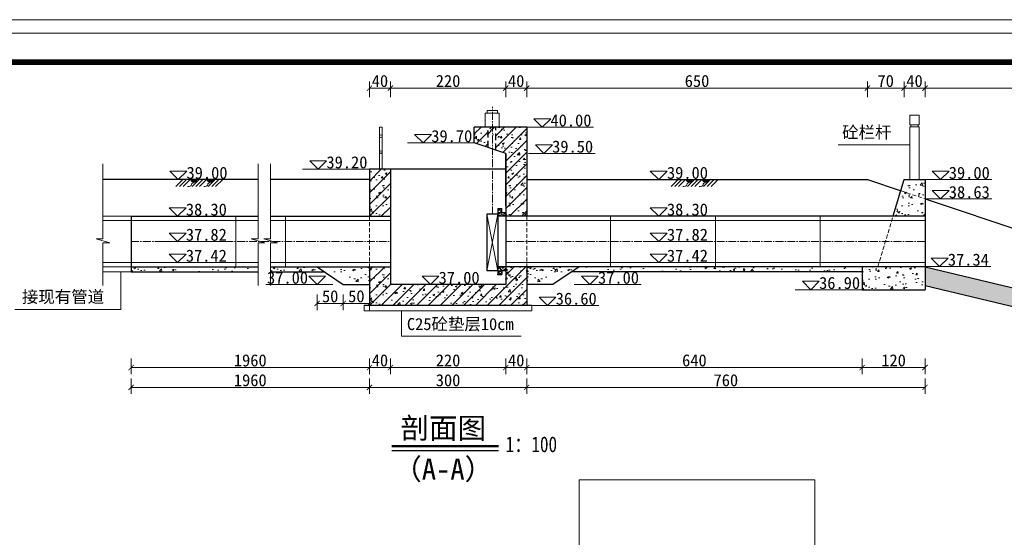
# Model space of a CAD drawing. Extents: x -27255 to 1448651, y 31034 to 8081248.
# Tile 89 of 198: x 583057 to 583245, y 3860995 to 3861094. Entities that reach past the tile are written whole.
import ezdxf
from ezdxf.enums import TextEntityAlignment as Align

# ---------------------------------------------------------------- set-up
doc = ezdxf.new("R2010")
doc.units = 0
for name, pattern in [('CENTER2', [1.125, 0.75, -0.125, 0.125, -0.125]), ('DASHED', [19.05, 12.7, -6.35]), ('HIDDEN', [0.375, 0.25, -0.125])]:
    doc.linetypes.add(name, pattern=pattern)
doc.layers.get('0').update_dxf_attribs({"linetype": 'CONTINUOUS'})
for name, color, linetype, lineweight in [('0.09折线', 6, 'CONTINUOUS', 9), ('0.09标注线', 3, 'CONTINUOUS', 9), ('0.13填充', 8, 'CONTINUOUS', 9), ('0.13文字', 3, 'CONTINUOUS', 13), ('0.15红线', 1, 'CONTINUOUS', 15), ('0.30粗线', 7, 'CONTINUOUS', 30), ('图框', 7, 'CONTINUOUS', 20), ('细实线', 3, 'CONTINUOUS', 20), ('虚线', 251, 'HIDDEN', 15)]:
    doc.layers.add(name, color=color, linetype=linetype, lineweight=lineweight)
doc.styles.add('-仿宋_GB2312', font='FangSong_GB2312.ttf')
doc.styles.get("Standard").update_dxf_attribs({"font": 'rs.shx', "bigfont": 'hztxt.shx'})
doc.dimstyles.get("Standard").update_dxf_attribs({"dimtxt": 0.18, "dimasz": 0.18, "dimexe": 0.18, "dimexo": 0.0625, "dimgap": 0.09, "dimtad": 0, "dimtih": 1, "dimtoh": 1, "dimdec": 4, "dimzin": 0, "dimdsep": 46, "dimtxsty": 'Standard', "dimcen": 0.09, "dimadec": 0, "dimazin": 0, "dimtfac": 1, "dimtdec": 4, "dimtofl": 0, "dimtmove": 0, "dimatfit": 3, "dimfxl": 1, "dimtolj": 1, "dimtzin": 0, "dimarcsym": 0})

# ---------------------------------------------------------------- blocks, each defined once
blk = doc.blocks.new('d4trtg')
at = {"lineweight": 0}
blk.add_line((653868.4, 3902577.3), (658071.2, 3902577.3), dxfattribs=at)
at = {"lineweight": 0, "const_width": 10}
blk.add_lwpolyline([(654118.6, 3902527.3), (658021.2, 3902527.3), (658021.2, 3899655.4), (654118.6, 3899655.4)], close=True, dxfattribs=at)
blk = doc.blocks.new('_ARCHTICK')
at = {"color": 0, "linetype": 'ByBlock', "const_width": 0.15}
blk.add_lwpolyline([(-0.5, -0.5), (0.5, 0.5)], dxfattribs=at)

msp = doc.modelspace()

# ---------------------------------------------------------------- hatches: boundary and pattern name
at = {"layer": '0.13填充'}
h = msp.add_hatch(dxfattribs=at)
h.set_pattern_fill('ANSI31', color=256, scale=0.4, style=0)
h.set_pattern_definition([(45, (583146.6898, 3861071.8156), (-0.898, 0.898), [])])
h.paths.add_polyline_path([(583147.46727, 3861073.31559), (583146.68984, 3861073.31559), (583146.68984, 3861071.81559), (583147.46727, 3861071.81559)])
h = msp.add_hatch(dxfattribs=at)
h.set_pattern_fill('ANSI31', color=256, scale=0.4, style=0)
h.set_pattern_definition([(45, (583144.2159, 3861071.8156), (-0.89803, 0.89803), [])])
h.paths.add_polyline_path([(583147.89843, 3861073.31559), (583147.17586, 3861073.31559), (583147.17586, 3861071.81559), (583147.89843, 3861071.81559)])
h = msp.add_hatch(dxfattribs=at)
h.set_pattern_fill('ANSI31', color=256, scale=0.4, style=0)
h.set_pattern_definition([(45, (583146.5596, 3861071.8156), (-0.898, 0.898), [])])
h.paths.add_polyline_path([(583148.05956, 3861073.31559), (583147.33699, 3861073.31559), (583147.33699, 3861071.81559), (583148.05956, 3861071.81559)])
h = msp.add_hatch(color=256, dxfattribs=at)
edge = h.paths.add_edge_path()
edge.add_ellipse((583090.70811, 3861063.45347), major_axis=(0, -0.73068), ratio=0.964264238, start_angle=280.8772955, end_angle=439.1227045)
edge.add_line((583091.40002, 3861063.31559), (583090.0162, 3861063.31559))
h = msp.add_hatch(color=256, dxfattribs=at)
edge = h.paths.add_edge_path()
edge.add_ellipse((583093.80725, 3861063.45347), major_axis=(0, -0.73068), ratio=0.964264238, start_angle=280.8772955, end_angle=439.1227045)
edge.add_line((583094.49916, 3861063.31559), (583093.11533, 3861063.31559))
h = msp.add_hatch(color=256, dxfattribs=at)
edge = h.paths.add_edge_path()
edge.add_ellipse((583185.21998, 3861063.45347), major_axis=(0, -0.73068), ratio=0.964264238, start_angle=280.8772955, end_angle=439.1227045)
edge.add_line((583185.9119, 3861063.31559), (583184.52807, 3861063.31559))
h = msp.add_hatch(color=256, dxfattribs=at)
edge = h.paths.add_edge_path()
edge.add_ellipse((583188.31912, 3861063.45347), major_axis=(0, -0.73068), ratio=0.964264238, start_angle=280.8772955, end_angle=439.1227045)
edge.add_line((583189.01103, 3861063.31559), (583187.62721, 3861063.31559))
at = {"layer": '0.13文字', "linetype": 'Continuous', "lineweight": 13}
h = msp.add_hatch(dxfattribs=at)
h.set_pattern_fill('AR-CONC', color=256, scale=0.02, style=0)
h.set_pattern_definition([(50, (583144.216, 3861070.1568), (3.6437, -0.3188), [0.381, -4.191]), (355, (583144.216, 3861070.1568), (-0.705, 3.821), [0.3048, -3.3528]), (100.45, (583144.5195, 3861070.1302), (2.939, 3.5023), [0.3238, -3.5618]), (46.18, (583144.216, 3861071.173), (5.4216, -0.841), [0.5715, -6.2865]), (96.64, (583144.6677, 3861071.103), (4.748, 4.9485), [0.4857, -5.3427]), (351.18, (583144.216, 3861071.173), (4.748, 4.9485), [0.4572, -5.0292]), (21, (583144.724, 3861070.9188), (3.0323, -2.0453), [0.381, -4.191]), (326, (583144.724, 3861070.9188), (1.236, 3.6838), [0.3048, -3.3528]), (71.45, (583144.9765, 3861070.7484), (4.2683, 1.6385), [0.3238, -3.5618]), (37.5, (583144.2159, 3861070.1568), (0.06177, 1.6911), [0, -3.31216, 0, -3.4036, 0, -3.3655]), (7.5, (583144.2159, 3861070.1568), (1.3364, 2.0036), [0, -1.94056, 0, -3.23596, 0, -1.2827]), (327.5, (583143.083, 3861070.1568), (2.7118, -0.11457), [0, -1.27, 0, -3.9624, 0, -5.2578]), (317.5, (583142.575, 3861070.1568), (2.9626, 0.5085), [0, -1.651, 0, -2.63144, 0, -3.7338])])
h.paths.add_polyline_path([(583144.21586, 3861070.81559), (583146.85097, 3861070.15681), (583146.85097, 3861073.31559), (583146.31736, 3861073.31559), (583144.21586, 3861073.31559)])
at = {"layer": '0.13文字', "lineweight": 13}
h = msp.add_hatch(dxfattribs=at)
h.set_pattern_fill('ANGLE', color=256, style=0)
h.set_pattern_definition([(0, (583144.216, 3861069.437), (0, 6.985), [5.08, -1.905]), (90, (583144.216, 3861069.437), (-6.985, 4e-16), [5.08, -1.905])])
h.paths.add_polyline_path([(583146.85097, 3861073.31559), (583146.31736, 3861073.31559), (583144.21586, 3861073.31559), (583144.21586, 3861070.31559), (583146.85097, 3861069.43722)])
h = msp.add_hatch(dxfattribs=at)
h.set_pattern_fill('ANSI31', color=256, scale=0.5, style=0)
h.set_pattern_definition([(45, (583144.2159, 3861056.3156), (-1.12253, 1.12253), [])])
h.paths.add_polyline_path([(583150.21586, 3861068.31559), (583150.21586, 3861058.31559), (583150.21586, 3861056.31559), (583152.16935, 3861056.31559), (583154.21586, 3861056.31559), (583154.21586, 3861073.31559), (583148.35097, 3861073.31559), (583148.35097, 3861068.93722)])
h.paths.add_polyline_path([(583146.85097, 3861073.31559), (583146.31736, 3861073.31559), (583144.21586, 3861073.31559), (583144.21586, 3861070.31559), (583146.85097, 3861069.43722)])
h = msp.add_hatch(dxfattribs=at)
h.set_pattern_fill('AR-CONC', color=256, scale=0.02, style=0)
h.set_pattern_definition([(50, (583148.351, 3861056.3156), (3.6437, -0.3188), [0.381, -4.191]), (355, (583148.351, 3861056.3156), (-0.70486, 3.8211), [0.3048, -3.3528]), (100.45, (583148.6546, 3861056.289), (2.93885, 3.5023), [0.3238, -3.5618]), (46.184, (583148.351, 3861057.3316), (5.4216, -0.8408), [0.5715, -6.2865]), (96.636, (583148.803, 3861057.2615), (4.7481, 4.9485), [0.4857, -5.3427]), (351.184, (583148.351, 3861057.3316), (4.748, 4.9485), [0.4572, -5.0292]), (21, (583148.859, 3861057.0776), (3.0323, -2.0453), [0.381, -4.191]), (326, (583148.859, 3861057.0776), (1.236, 3.6838), [0.3048, -3.3528]), (71.451, (583149.1117, 3861056.907), (4.2683, 1.63846), [0.3238, -3.5618]), (37.5, (583148.351, 3861056.3156), (0.06177, 1.6911), [0, -3.31216, 0, -3.4036, 0, -3.3655]), (7.5, (583148.351, 3861056.3156), (1.3364, 2.00361), [0, -1.94056, 0, -3.23596, 0, -1.2827]), (327.5, (583147.2181, 3861056.3156), (2.71181, -0.11457), [0, -1.27, 0, -3.9624, 0, -5.2578]), (317.5, (583146.7101, 3861056.3156), (2.96258, 0.50853), [0, -1.651, 0, -2.63144, 0, -3.7338])])
h.paths.add_polyline_path([(583154.21586, 3861073.31559), (583148.35097, 3861073.31559), (583148.35097, 3861068.93722), (583150.21586, 3861068.31559), (583150.21586, 3861058.31559), (583150.21586, 3861056.31559), (583152.16935, 3861056.31559), (583154.21586, 3861056.31559)])
h = msp.add_hatch(dxfattribs=at)
h.set_pattern_fill('ANSI31', color=256, scale=0.5, style=0)
h.set_pattern_definition([(45, (583124.2159, 3861056.3156), (-1.12253, 1.12253), [])])
h.paths.add_polyline_path([(583128.21586, 3861065.31559), (583124.21586, 3861065.31559), (583124.21586, 3861056.31559), (583128.21586, 3861056.31559)])
h = msp.add_hatch(dxfattribs=at)
h.set_pattern_fill('AR-CONC', color=256, scale=0.02, style=0)
h.set_pattern_definition([(50, (583124.216, 3861056.3156), (3.6437, -0.3188), [0.381, -4.191]), (355, (583124.216, 3861056.3156), (-0.7049, 3.8211), [0.3048, -3.3528]), (100.45, (583124.5195, 3861056.289), (2.9389, 3.5023), [0.3238, -3.5618]), (46.184, (583124.216, 3861057.3316), (5.4216, -0.8408), [0.5715, -6.2865]), (96.636, (583124.6677, 3861057.2615), (4.748, 4.9485), [0.4857, -5.3427]), (351.184, (583124.216, 3861057.3316), (4.748, 4.9485), [0.4572, -5.0292]), (21, (583124.724, 3861057.0776), (3.0323, -2.0453), [0.381, -4.191]), (326, (583124.724, 3861057.0776), (1.236, 3.6838), [0.3048, -3.3528]), (71.45, (583124.9765, 3861056.907), (4.2683, 1.6385), [0.3238, -3.5618]), (37.5, (583124.2159, 3861056.3156), (0.06177, 1.6911), [0, -3.31216, 0, -3.4036, 0, -3.3655]), (7.5, (583124.2159, 3861056.3156), (1.3364, 2.0036), [0, -1.94056, 0, -3.23596, 0, -1.2827]), (327.5, (583123.083, 3861056.3156), (2.71181, -0.11457), [0, -1.27, 0, -3.9624, 0, -5.2578]), (317.5, (583122.575, 3861056.3156), (2.9626, 0.50853), [0, -1.651, 0, -2.63144, 0, -3.7338])])
h.paths.add_polyline_path([(583124.21586, 3861056.31559), (583128.21586, 3861056.31559), (583128.21586, 3861065.31559), (583124.21586, 3861065.31559)])
h = msp.add_hatch(dxfattribs=at)
h.set_pattern_fill('AR-CONC', color=256, scale=0.02, style=0)
h.set_pattern_definition([(50, (583224.529, 3861056.3156), (3.6437, -0.3188), [0.381, -4.191]), (355, (583224.529, 3861056.3156), (-0.7049, 3.8211), [0.3048, -3.3528]), (100.45, (583224.8328, 3861056.289), (2.9389, 3.5023), [0.3238, -3.5618]), (46.184, (583224.529, 3861057.3316), (5.4216, -0.8408), [0.5715, -6.2865]), (96.636, (583224.981, 3861057.2615), (4.748, 4.9485), [0.4857, -5.3427]), (351.184, (583224.529, 3861057.3316), (4.748, 4.9485), [0.4572, -5.0292]), (21, (583225.037, 3861057.0776), (3.0323, -2.0453), [0.381, -4.191]), (326, (583225.037, 3861057.0776), (1.236, 3.6838), [0.3048, -3.3528]), (71.45, (583225.2898, 3861056.907), (4.2683, 1.6385), [0.3238, -3.5618]), (37.5, (583224.5291, 3861056.3156), (0.06177, 1.6911), [0, -3.31216, 0, -3.4036, 0, -3.3655]), (7.5, (583224.5291, 3861056.3156), (1.3364, 2.0036), [0, -1.94056, 0, -3.23596, 0, -1.2827]), (327.5, (583223.3963, 3861056.3156), (2.71181, -0.11457), [0, -1.27, 0, -3.9624, 0, -5.2578]), (317.5, (583222.8883, 3861056.3156), (2.9626, 0.50853), [0, -1.651, 0, -2.63144, 0, -3.7338])])
h.paths.add_polyline_path([(583230.21586, 3861059.64892), (583225.69541, 3861061.15574), (583224.52911, 3861056.31559), (583230.21586, 3861056.31559)])
h.paths.add_polyline_path([(583230.21586, 3861063.31559), (583226.21586, 3861063.31559), (583225.69541, 3861061.15574), (583230.21586, 3861059.64892)])
h = msp.add_hatch(dxfattribs=at)
h.set_pattern_fill('AR-SAND', color=256, scale=0.01, style=0)
h.set_pattern_definition([(37.5, (583148.70294, 3861056.3156), (-0.016, 0.48941), [0, -0.38608, 0, -0.4318, 0, -0.41275]), (7.5, (583148.70294, 3861056.3156), (0.44952, 0.71683), [0, -0.20828, 0, -0.34798, 0, -0.13335]), (327.5, (583148.3905, 3861056.3156), (0.79099, 0.00144), [0, -0.127, 0, -0.4572, 0, -0.5969]), (317.5, (583148.3905, 3861056.3156), (0.76356, 0.22293), [0, -0.0635, 0, -0.29972, 0, -0.3429])])
h.paths.add_polyline_path([(583150.21586, 3861057.03952), (583149.48801, 3861057.03952), (583149.48801, 3861057.81559), (583148.70294, 3861057.81559), (583148.70294, 3861056.31559), (583150.21586, 3861056.31559)])
h = msp.add_hatch(dxfattribs=at)
h.set_pattern_fill('AR-CONC', color=256, scale=0.02, style=0)
h.set_pattern_definition([(50, (583078.7385, 3861045.7156), (3.6437, -0.3188), [0.381, -4.191]), (355, (583078.7385, 3861045.7156), (-0.70486, 3.82113), [0.3048, -3.3528]), (100.451, (583079.042, 3861045.689), (2.93885, 3.50233), [0.3238, -3.5618]), (46.184, (583078.7385, 3861046.7316), (5.4216, -0.84085), [0.5715, -6.2865]), (96.636, (583079.1903, 3861046.6615), (4.7481, 4.9485), [0.4857, -5.3427]), (351.184, (583078.7385, 3861046.7316), (4.7481, 4.9485), [0.4572, -5.0292]), (21, (583079.2465, 3861046.4776), (3.0323, -2.0453), [0.381, -4.191]), (326, (583079.2465, 3861046.4776), (1.23604, 3.68376), [0.3048, -3.3528]), (71.451, (583079.4992, 3861046.307), (4.26833, 1.63846), [0.3238, -3.5618]), (37.5, (583078.7385, 3861045.7156), (0.06177, 1.6911), [0, -3.31216, 0, -3.4036, 0, -3.3655]), (7.5, (583078.7385, 3861045.7156), (1.3364, 2.00361), [0, -1.94056, 0, -3.23596, 0, -1.2827]), (327.5, (583077.6057, 3861045.7156), (2.71181, -0.114575), [0, -1.27, 0, -3.9624, 0, -5.2578]), (317.5, (583077.0977, 3861045.7156), (2.96258, 0.50853), [0, -1.651, 0, -2.63144, 0, -3.7338])])
h.paths.add_polyline_path([(583102.97738, 3861045.71559), (583102.97738, 3861046.71559), (583078.73852, 3861046.71559), (583078.73852, 3861045.71559)])
h = msp.add_hatch(dxfattribs=at)
h.set_pattern_fill('AR-CONC', color=256, scale=0.02, style=0)
h.set_pattern_definition([(50, (583105.3544, 3861045.7156), (3.6437, -0.3188), [0.381, -4.191]), (355, (583105.3544, 3861045.7156), (-0.7049, 3.8211), [0.3048, -3.3528]), (100.45, (583105.658, 3861045.689), (2.9389, 3.5023), [0.3238, -3.5618]), (46.184, (583105.3544, 3861046.7316), (5.4216, -0.8408), [0.5715, -6.2865]), (96.636, (583105.806, 3861046.6615), (4.748, 4.9485), [0.4857, -5.3427]), (351.184, (583105.3544, 3861046.7316), (4.748, 4.9485), [0.4572, -5.0292]), (21, (583105.8624, 3861046.4776), (3.0323, -2.0453), [0.381, -4.191]), (326, (583105.8624, 3861046.4776), (1.236, 3.6838), [0.3048, -3.3528]), (71.45, (583106.115, 3861046.307), (4.2683, 1.6385), [0.3238, -3.5618]), (37.5, (583105.3544, 3861045.7156), (0.06177, 1.6911), [0, -3.31216, 0, -3.4036, 0, -3.3655]), (7.5, (583105.3544, 3861045.7156), (1.3364, 2.0036), [0, -1.94056, 0, -3.23596, 0, -1.2827]), (327.5, (583104.2216, 3861045.7156), (2.71181, -0.11457), [0, -1.27, 0, -3.9624, 0, -5.2578]), (317.5, (583103.7136, 3861045.7156), (2.9626, 0.50853), [0, -1.651, 0, -2.63144, 0, -3.7338])])
h.paths.add_polyline_path([(583105.3544, 3861046.71559), (583105.3544, 3861045.71559), (583117.21586, 3861045.71559), (583116.21586, 3861046.71559)])
h = msp.add_hatch(dxfattribs=at)
h.set_pattern_fill('AR-CONC', color=256, scale=0.02, style=0)
h.set_pattern_definition([(50, (583116.216, 3861043.7156), (3.6437, -0.3188), [0.381, -4.191]), (355, (583116.216, 3861043.7156), (-0.7049, 3.8211), [0.3048, -3.3528]), (100.45, (583116.5195, 3861043.689), (2.9389, 3.5023), [0.3238, -3.5618]), (46.184, (583116.216, 3861044.7316), (5.4216, -0.8408), [0.5715, -6.2865]), (96.636, (583116.6677, 3861044.6615), (4.748, 4.9485), [0.4857, -5.3427]), (351.184, (583116.216, 3861044.7316), (4.748, 4.9485), [0.4572, -5.0292]), (21, (583116.724, 3861044.4776), (3.0323, -2.0453), [0.381, -4.191]), (326, (583116.724, 3861044.4776), (1.236, 3.6838), [0.3048, -3.3528]), (71.45, (583116.9765, 3861044.307), (4.2683, 1.6385), [0.3238, -3.5618]), (37.5, (583116.2159, 3861043.7156), (0.06177, 1.6911), [0, -3.31216, 0, -3.4036, 0, -3.3655]), (7.5, (583116.2159, 3861043.7156), (1.3364, 2.0036), [0, -1.94056, 0, -3.23596, 0, -1.2827]), (327.5, (583115.083, 3861043.7156), (2.71181, -0.11457), [0, -1.27, 0, -3.9624, 0, -5.2578]), (317.5, (583114.575, 3861043.7156), (2.9626, 0.50853), [0, -1.651, 0, -2.63144, 0, -3.7338])])
h.paths.add_polyline_path([(583124.21586, 3861046.71559), (583116.21586, 3861046.71559), (583119.21586, 3861043.71559), (583124.21586, 3861043.71559)])
h = msp.add_hatch(dxfattribs=at)
h.set_pattern_fill('AR-CONC', color=256, scale=0.02, style=0)
h.set_pattern_definition([(50, (583124.216, 3861039.3156), (3.6437, -0.31878), [0.381, -4.191]), (355, (583124.216, 3861039.3156), (-0.70486, 3.82113), [0.3048, -3.3528]), (100.451, (583124.5195, 3861039.289), (2.93885, 3.50233), [0.3238, -3.5618]), (46.184, (583124.216, 3861040.3316), (5.4216, -0.84085), [0.5715, -6.2865]), (96.636, (583124.6677, 3861040.2615), (4.7481, 4.9485), [0.4857, -5.3427]), (351.184, (583124.216, 3861040.3316), (4.7481, 4.9485), [0.4572, -5.0292]), (21, (583124.724, 3861040.0776), (3.0323, -2.0453), [0.381, -4.191]), (326, (583124.724, 3861040.0776), (1.23604, 3.68376), [0.3048, -3.3528]), (71.451, (583124.9765, 3861039.907), (4.26833, 1.63846), [0.3238, -3.5618]), (37.5, (583124.2159, 3861039.3156), (0.06177, 1.6911), [0, -3.31216, 0, -3.4036, 0, -3.3655]), (7.5, (583124.2159, 3861039.3156), (1.33639, 2.00361), [0, -1.94056, 0, -3.23596, 0, -1.2827]), (327.5, (583123.083, 3861039.3156), (2.71181, -0.114575), [0, -1.27, 0, -3.9624, 0, -5.2578]), (317.5, (583122.575, 3861039.3156), (2.96258, 0.50853), [0, -1.651, 0, -2.63144, 0, -3.7338])])
h.paths.add_polyline_path([(583128.21586, 3861043.31559), (583128.21586, 3861046.71559), (583124.21586, 3861046.71559), (583124.21586, 3861039.31559), (583154.21586, 3861039.31559), (583154.21586, 3861046.71559), (583150.21586, 3861046.71559), (583150.21586, 3861043.31559)])
h = msp.add_hatch(dxfattribs=at)
h.set_pattern_fill('ANSI31', color=256, scale=0.5, style=0)
h.set_pattern_definition([(45, (583124.2159, 3861039.3156), (-1.12253, 1.12253), [])])
h.paths.add_polyline_path([(583128.21586, 3861043.31559), (583128.21586, 3861046.71559), (583124.21586, 3861046.71559), (583124.21586, 3861039.31559), (583154.21586, 3861039.31559), (583154.21586, 3861046.71559), (583150.21586, 3861046.71559), (583150.21586, 3861043.31559)])
h = msp.add_hatch(dxfattribs=at)
h.set_pattern_fill('AR-SAND', color=256, scale=0.01, style=0)
h.set_pattern_definition([(37.5, (583148.70294, 3861045.2156), (-0.016, 0.48941), [0, -0.38608, 0, -0.4318, 0, -0.41275]), (7.5, (583148.70294, 3861045.2156), (0.44952, 0.71683), [0, -0.20828, 0, -0.34798, 0, -0.13335]), (327.5, (583148.3905, 3861045.2156), (0.79099, 0.00144), [0, -0.127, 0, -0.4572, 0, -0.5969]), (317.5, (583148.3905, 3861045.2156), (0.76356, 0.22293), [0, -0.0635, 0, -0.29972, 0, -0.3429])])
h.paths.add_polyline_path([(583150.21586, 3861046.71559), (583148.70294, 3861046.71559), (583148.70294, 3861045.21559), (583149.48801, 3861045.21559), (583149.48801, 3861045.99166), (583150.21586, 3861045.99166)])
at = {"layer": '0.13文字', "linetype": 'Continuous', "lineweight": 13}
h = msp.add_hatch(dxfattribs=at)
h.set_pattern_fill('AR-CONC', color=256, scale=0.02, style=0)
h.set_pattern_definition([(50, (583150.216, 3861044.3156), (3.6437, -0.3188), [0.381, -4.191]), (355, (583150.216, 3861044.3156), (-0.7049, 3.8211), [0.3048, -3.3528]), (100.45, (583150.5195, 3861044.289), (2.9389, 3.5023), [0.3238, -3.5618]), (46.18, (583150.216, 3861045.3316), (5.4216, -0.841), [0.5715, -6.2865]), (96.64, (583150.6677, 3861045.2615), (4.748, 4.9485), [0.4857, -5.3427]), (351.18, (583150.216, 3861045.3316), (4.748, 4.9485), [0.4572, -5.0292]), (21, (583150.724, 3861045.0776), (3.0323, -2.0453), [0.381, -4.191]), (326, (583150.724, 3861045.0776), (1.236, 3.6838), [0.3048, -3.3528]), (71.45, (583150.9765, 3861044.907), (4.2683, 1.6385), [0.3238, -3.5618]), (37.5, (583150.2159, 3861044.3156), (0.06177, 1.6911), [0, -3.31216, 0, -3.4036, 0, -3.3655]), (7.5, (583150.2159, 3861044.3156), (1.3364, 2.0036), [0, -1.94056, 0, -3.23596, 0, -1.2827]), (327.5, (583149.083, 3861044.3156), (2.7118, -0.11457), [0, -1.27, 0, -3.9624, 0, -5.2578]), (317.5, (583148.575, 3861044.3156), (2.9626, 0.5085), [0, -1.651, 0, -2.63144, 0, -3.7338])])
h.paths.add_polyline_path([(583150.21586, 3861046.31559), (583150.21586, 3861044.31559), (583155.21586, 3861044.31559), (583155.21586, 3861046.31559)])
at = {"layer": '0.13文字', "lineweight": 13}
h = msp.add_hatch(dxfattribs=at)
h.set_pattern_fill('AR-CONC', color=256, scale=0.02, style=0)
h.set_pattern_definition([(50, (583154.216, 3861045.7156), (3.6437, -0.31878), [0.381, -4.191]), (355, (583154.216, 3861045.7156), (-0.70486, 3.82113), [0.3048, -3.3528]), (100.451, (583154.5195, 3861045.689), (2.93885, 3.50233), [0.3238, -3.5618]), (46.184, (583154.216, 3861046.7316), (5.42158, -0.84085), [0.5715, -6.2865]), (96.636, (583154.6677, 3861046.6615), (4.7481, 4.9485), [0.4857, -5.3427]), (351.184, (583154.216, 3861046.7316), (4.7481, 4.9485), [0.4572, -5.0292]), (21, (583154.724, 3861046.4776), (3.0323, -2.04531), [0.381, -4.191]), (326, (583154.724, 3861046.4776), (1.23604, 3.68376), [0.3048, -3.3528]), (71.4514, (583154.9765, 3861046.307), (4.26833, 1.63846), [0.3238, -3.5618]), (37.5, (583154.2159, 3861045.7156), (0.061772, 1.6911), [0, -3.31216, 0, -3.4036, 0, -3.3655]), (7.5, (583154.2159, 3861045.7156), (1.336393, 2.00361), [0, -1.94056, 0, -3.23596, 0, -1.2827]), (327.5, (583153.083, 3861045.7156), (2.711812, -0.114575), [0, -1.27, 0, -3.9624, 0, -5.2578]), (317.5, (583152.575, 3861045.7156), (2.96258, 0.50853), [0, -1.651, 0, -2.63144, 0, -3.7338])])
h.paths.add_polyline_path([(583216.21586, 3861045.71559), (583216.21586, 3861046.71559), (583154.21586, 3861046.71559), (583154.21586, 3861045.71559)])
h = msp.add_hatch(dxfattribs=at)
h.set_pattern_fill('AR-CONC', color=256, scale=0.02, style=0)
h.set_pattern_definition([(130, (583162.216, 3861043.7156), (-3.6437, -0.3188), [0.381, -4.191]), (185, (583162.216, 3861043.7156), (0.7049, 3.8211), [0.3048, -3.3528]), (79.55, (583161.9122, 3861043.689), (-2.9389, 3.5023), [0.3238, -3.5618]), (133.816, (583162.216, 3861044.7316), (-5.4216, -0.8408), [0.5715, -6.2865]), (83.364, (583161.764, 3861044.6615), (-4.748, 4.9485), [0.4857, -5.3427]), (188.816, (583162.216, 3861044.7316), (-4.748, 4.9485), [0.4572, -5.0292]), (159, (583161.708, 3861044.4776), (-3.0323, -2.0453), [0.381, -4.191]), (214, (583161.708, 3861044.4776), (-1.236, 3.6838), [0.3048, -3.3528]), (108.55, (583161.455, 3861044.307), (-4.2683, 1.6385), [0.3238, -3.5618]), (142.5, (583162.2159, 3861043.7156), (-0.06177, 1.6911), [0, -3.31216, 0, -3.4036, 0, -3.3655]), (172.5, (583162.2159, 3861043.7156), (-1.3364, 2.0036), [0, -1.94056, 0, -3.23596, 0, -1.2827]), (212.5, (583163.3487, 3861043.7156), (-2.71181, -0.11457), [0, -1.27, 0, -3.9624, 0, -5.2578]), (222.5, (583163.8567, 3861043.7156), (-2.9626, 0.50853), [0, -1.651, 0, -2.63144, 0, -3.7338])])
h.paths.add_polyline_path([(583154.21586, 3861046.71559), (583162.21586, 3861046.71559), (583159.21586, 3861043.71559), (583154.21586, 3861043.71559)])
h = msp.add_hatch(dxfattribs=at)
h.set_pattern_fill('AR-CONC', color=256, scale=0.02, style=0)
h.set_pattern_definition([(50, (583218.216, 3861042.3156), (3.6437, -0.3188), [0.381, -4.191]), (355, (583218.216, 3861042.3156), (-0.7049, 3.8211), [0.3048, -3.3528]), (100.45, (583218.5195, 3861042.289), (2.93885, 3.5023), [0.3238, -3.5618]), (46.184, (583218.216, 3861043.3316), (5.4216, -0.8408), [0.5715, -6.2865]), (96.636, (583218.6677, 3861043.2615), (4.748, 4.9485), [0.4857, -5.3427]), (351.184, (583218.216, 3861043.3316), (4.748, 4.9485), [0.4572, -5.0292]), (21, (583218.724, 3861043.0776), (3.0323, -2.0453), [0.381, -4.191]), (326, (583218.724, 3861043.0776), (1.236, 3.6838), [0.3048, -3.3528]), (71.45, (583218.9765, 3861042.907), (4.2683, 1.6385), [0.3238, -3.5618]), (37.5, (583218.2159, 3861042.3156), (0.06177, 1.6911), [0, -3.31216, 0, -3.4036, 0, -3.3655]), (7.5, (583218.2159, 3861042.3156), (1.3364, 2.0036), [0, -1.94056, 0, -3.23596, 0, -1.2827]), (327.5, (583217.083, 3861042.3156), (2.71181, -0.11457), [0, -1.27, 0, -3.9624, 0, -5.2578]), (317.5, (583216.575, 3861042.3156), (2.9626, 0.50853), [0, -1.651, 0, -2.63144, 0, -3.7338])])
h.paths.add_polyline_path([(583230.21586, 3861042.31559), (583230.21586, 3861046.71559), (583218.21586, 3861046.71559), (583218.21586, 3861042.31559)])
h = msp.add_hatch(dxfattribs=at)
h.set_pattern_fill('AR-CONC', color=256, scale=0.02, style=0)
h.set_pattern_definition([(50, (583230.216, 3861005.3156), (3.643693, -0.31878), [0.381, -4.191]), (355, (583230.216, 3861005.3156), (-0.70486, 3.82113), [0.3048, -3.3528]), (100.451, (583230.5195, 3861005.289), (2.93885, 3.50233), [0.3238, -3.5618]), (46.1842, (583230.216, 3861006.3316), (5.42158, -0.84085), [0.5715, -6.2865]), (96.6356, (583230.6677, 3861006.2615), (4.74808, 4.94851), [0.4857, -5.3427]), (351.184, (583230.216, 3861006.3316), (4.7481, 4.9485), [0.4572, -5.0292]), (21, (583230.724, 3861006.0776), (3.0323, -2.04531), [0.381, -4.191]), (326, (583230.724, 3861006.0776), (1.23604, 3.68376), [0.3048, -3.3528]), (71.4514, (583230.9765, 3861005.907), (4.26833, 1.63846), [0.3238, -3.5618]), (37.5, (583230.2159, 3861005.3156), (0.061772, 1.691101), [0, -3.31216, 0, -3.4036, 0, -3.3655]), (7.5, (583230.2159, 3861005.3156), (1.336393, 2.003611), [0, -1.94056, 0, -3.23596, 0, -1.2827]), (327.5, (583229.083, 3861005.3156), (2.711812, -0.114575), [0, -1.27, 0, -3.9624, 0, -5.2578]), (317.5, (583228.575, 3861005.3156), (2.962584, 0.50853), [0, -1.651, 0, -2.63144, 0, -3.7338])])
h.paths.add_polyline_path([(583362.21586, 3861011.39798), (583367.21586, 3861005.31559), (583372.21586, 3861005.31559), (583372.21586, 3861013.31559), (583369.21586, 3861013.31559), (583230.21586, 3861046.71559), (583230.21586, 3861043.11597)])
h.paths.add_polyline_path([(583266.62769, 3861034.28368), (583267.48311, 3861037.8437), (583270.83763, 3861037.03765), (583269.9822, 3861033.47763)], flags=25)

# ---------------------------------------------------------------- linework, layer by layer
at = {"linetype": 'Continuous', "lineweight": 30}
for p, q in [((583144.21586, 3861070.31559), (583144.21586, 3861073.31559)), ((583150.21586, 3861068.31559), (583144.21586, 3861070.31559)), ((583150.21586, 3861058.31559), (583150.21586, 3861068.31559)), ((583148.70294, 3861057.81559), (583148.70294, 3861045.21559)), ((583148.70294, 3861057.81559), (583149.48801, 3861057.81559)), ((583149.48801, 3861057.03952), (583149.48801, 3861057.81559)), ((583148.70294, 3861056.71356), (583146.62294, 3861056.71356)), ((583146.62294, 3861056.71356), (583146.62294, 3861045.94518)), ((583150.21586, 3861056.31559), (583148.70294, 3861056.31559)), ((583149.48801, 3861057.03952), (583150.21586, 3861057.03952)), ((583152.16935, 3861056.31559), (583150.21586, 3861056.31559)), ((583148.70294, 3861045.94518), (583146.62294, 3861045.94518)), ((583150.21586, 3861046.71559), (583148.70294, 3861046.71559)), ((583149.48801, 3861045.99166), (583150.21586, 3861045.99166)), ((583149.48801, 3861045.99166), (583149.48801, 3861045.21559)), ((583152.16935, 3861046.71559), (583150.21586, 3861046.71559)), ((583148.70294, 3861045.21559), (583149.48801, 3861045.21559))]:
    msp.add_line(p, q, dxfattribs=at)
at = {"linetype": 'DASHED', "ltscale": 0.1}
for p, q in [((583146.85097, 3861069.43722), (583146.85097, 3861073.31559)), ((583148.35097, 3861068.93722), (583148.35097, 3861073.31559))]:
    msp.add_line(p, q, dxfattribs=at)
at = {"color": 7}
msp.add_line((583148.84316, 3861011.59586, -3.05224), (583128.48235, 3861011.59586, -3.05224), dxfattribs=at)
at = {"color": 7, "const_width": 0.4608, "elevation": -3.05224}
msp.add_lwpolyline([(583148.84316, 3861012.49586), (583128.48235, 3861012.49586)], dxfattribs=at)
at = {"layer": '0.09折线'}
for p, q in [((583227.33019, 3861073.7909), (583227.33019, 3861075.5909)), ((583229.13019, 3861075.5909), (583227.33019, 3861075.5909)), ((583227.33019, 3861073.7909), (583227.33019, 3861075.5909)), ((583229.13019, 3861075.5909), (583227.33019, 3861075.5909)), ((583227.33019, 3861073.7909), (583227.33019, 3861075.5909)), ((583229.13019, 3861075.5909), (583227.33019, 3861075.5909)), ((583229.13019, 3861073.7909), (583229.13019, 3861075.5909)), ((583229.13019, 3861073.7909), (583229.13019, 3861075.5909)), ((583229.13019, 3861073.7909), (583229.13019, 3861075.5909)), ((583229.13019, 3861073.7909), (583227.33019, 3861073.7909)), ((583229.13019, 3861073.7909), (583227.33019, 3861073.7909)), ((583229.13019, 3861073.7909), (583227.33019, 3861073.7909)), ((583227.33019, 3861063.31559), (583227.33019, 3861073.3909)), ((583229.13019, 3861073.3909), (583227.33019, 3861073.3909)), ((583227.33019, 3861063.31559), (583227.33019, 3861073.3909)), ((583229.13019, 3861073.3909), (583227.33019, 3861073.3909)), ((583227.33019, 3861063.31559), (583227.33019, 3861073.3909)), ((583229.13019, 3861073.3909), (583227.33019, 3861073.3909)), ((583227.53019, 3861073.3909), (583227.53019, 3861073.7909)), ((583227.53019, 3861073.3909), (583227.53019, 3861073.7909)), ((583227.53019, 3861073.3909), (583227.53019, 3861073.7909)), ((583228.93019, 3861073.3909), (583228.93019, 3861073.7909)), ((583228.93019, 3861073.3909), (583228.93019, 3861073.7909)), ((583228.93019, 3861073.3909), (583228.93019, 3861073.7909)), ((583229.13019, 3861073.3909), (583229.13019, 3861063.31559)), ((583229.13019, 3861073.3909), (583229.13019, 3861063.31559)), ((583229.13019, 3861073.3909), (583229.13019, 3861063.31559))]:
    msp.add_line(p, q, dxfattribs=at)
at = {"layer": '0.09标注线'}
for p, q in [((583213.61921, 3861069.97902), (583227.33019, 3861069.97902)), ((583148.70294, 3861056.71356), (583146.62294, 3861045.94518)), ((583146.62294, 3861056.71356), (583148.70294, 3861045.94518)), ((583056.52917, 3861038.57804), (583076.77096, 3861038.57804)), ((583130.32183, 3861033.49335), (583153.17988, 3861033.49335))]:
    msp.add_line(p, q, dxfattribs=at)
at = {"layer": '0.13文字', "linetype": 'Continuous', "lineweight": 13}
for p, q in [((582175.00285, 3861093.80819), (587865.89025, 3861093.80819)), ((583146.31736, 3861076.0027), (583148.94762, 3861076.0027)), ((583146.31736, 3861073.31559), (583146.31736, 3861076.0027)), ((583148.94762, 3861076.0027), (583148.94762, 3861073.31559)), ((583148.94762, 3861073.31559), (583146.31736, 3861073.31559))]:
    msp.add_line(p, q, dxfattribs=at)
at = {"layer": '0.13文字', "lineweight": 13}
for p, q in [((583078.73852, 3861056.31559), (583073.35048, 3861056.31559)), ((583078.73852, 3861055.51559), (583073.35048, 3861055.51559)), ((583078.73852, 3861055.51559), (583102.97738, 3861055.51559)), ((583098.73852, 3861056.31559), (583098.73852, 3861046.71559)), ((583105.3544, 3861055.51559), (583128.21586, 3861055.51559)), ((583230.21586, 3861055.51559), (583150.21586, 3861055.51559)), ((583170.21586, 3861056.31559), (583170.21586, 3861046.71559)), ((583190.21586, 3861056.31559), (583190.21586, 3861046.71559)), ((583210.21586, 3861056.31559), (583210.21586, 3861046.71559)), ((583078.73852, 3861047.51559), (583073.35048, 3861047.51559)), ((583078.73852, 3861046.71559), (583073.35048, 3861046.71559)), ((583078.73852, 3861047.51559), (583102.97738, 3861047.51559)), ((583105.3544, 3861047.51559), (583128.21586, 3861047.51559)), ((583230.21586, 3861047.51559), (583150.21586, 3861047.51559)), ((583073.35048, 3861045.71559), (583078.73852, 3861045.71559)), ((583076.77096, 3861038.57804), (583076.77096, 3861045.71559)), ((583123.21586, 3861039.31559), (583123.21586, 3861038.31559)), ((583155.21586, 3861038.31559), (583123.21586, 3861038.31559)), ((583130.32183, 3861033.49335), (583130.32183, 3861038.31559)), ((583155.21586, 3861039.31559), (583155.21586, 3861038.31559)), ((583164.21586, 3861006.08635), (583164.21586, 3860926.08635)), ((583209.21586, 3861006.08635), (583164.21586, 3861006.08635)), ((583209.21586, 3861006.08635), (583209.21586, 3860926.08635))]:
    msp.add_line(p, q, dxfattribs=at)
at = {"layer": '0.13文字', "linetype": 'Continuous', "lineweight": 13}
msp.add_lwpolyline([(583146.6861, 3861076.47075), (583148.63977, 3861076.47075), (583148.63977, 3861076.0027), (583146.6861, 3861076.0027)], close=True, dxfattribs=at)
at = {"layer": '0.15红线'}
for p, q in [((583126.15098, 3861065.31559), (583126.15098, 3861073.31559)), ((583126.65098, 3861073.31559), (583126.15098, 3861073.31559)), ((583126.65098, 3861065.31559), (583126.65098, 3861073.31559))]:
    msp.add_line(p, q, dxfattribs=at)
for centre in [(583126.40098, 3861071.58729), (583126.40098, 3861068.57511)]:
    msp.add_circle(centre, 0.25, dxfattribs=at)
at = {"layer": '0.30粗线'}
for p, q in [((583154.21586, 3861073.31559), (583144.21586, 3861073.31559)), ((583154.21586, 3861073.31559), (583154.21586, 3861056.31559)), ((583150.21586, 3861068.31559), (583150.21586, 3861043.31559)), ((583150.21586, 3861065.31559), (583124.21586, 3861065.31559)), ((583124.21586, 3861065.31559), (583124.21586, 3861056.31559)), ((583128.21586, 3861065.31559), (583128.21586, 3861043.31559)), ((583102.97738, 3861063.31559), (583073.35048, 3861063.31559)), ((583102.97738, 3861063.31559), (583074.21586, 3861063.31559)), ((583124.21586, 3861063.31559), (583105.3544, 3861063.31559)), ((583124.21586, 3861063.31559), (583105.3544, 3861063.31559)), ((583154.21586, 3861063.31559), (583219.21586, 3861063.31559)), ((583219.21586, 3861063.31559), (583225.69541, 3861061.15574)), ((583224.1425, 3861056.43204), (583226.21586, 3861063.31559)), ((583226.21586, 3861063.31559), (583230.21586, 3861063.31559)), ((583230.21586, 3861063.31559), (583230.21586, 3861042.31559)), ((583230.21586, 3861059.64892), (583369.21586, 3861013.31559)), ((583078.73852, 3861056.31559), (583102.97738, 3861056.31559)), ((583078.73852, 3861056.31559), (583078.73852, 3861045.71559)), ((583105.3544, 3861056.31559), (583128.21586, 3861056.31559)), ((583230.21586, 3861056.31559), (583150.21586, 3861056.31559)), ((583078.73852, 3861046.71559), (583102.97738, 3861046.71559)), ((583105.3544, 3861046.71559), (583128.21586, 3861046.71559)), ((583114.21586, 3861046.71559), (583119.21586, 3861043.31559)), ((583124.21586, 3861046.71559), (583124.21586, 3861039.31559)), ((583230.21586, 3861046.71559), (583150.21586, 3861046.71559)), ((583154.21586, 3861046.71559), (583154.21586, 3861039.31559)), ((583164.21586, 3861046.71559), (583159.21586, 3861043.31559)), ((583218.21586, 3861046.71559), (583218.21586, 3861042.31559)), ((583230.21586, 3861046.71559), (583369.21586, 3861013.31559)), ((583078.73852, 3861045.71559), (583102.97738, 3861045.71559)), ((583105.3544, 3861045.71559), (583115.68645, 3861045.71559)), ((583218.21586, 3861045.71559), (583162.74527, 3861045.71559)), ((583119.21586, 3861043.31559), (583124.21586, 3861043.31559)), ((583150.21586, 3861043.31559), (583128.21586, 3861043.31559)), ((583159.21586, 3861043.31559), (583154.21586, 3861043.31559)), ((583218.21586, 3861042.31559), (583230.21586, 3861042.31559)), ((583230.21586, 3861043.11597), (583362.21586, 3861011.39798)), ((583155.21586, 3861039.31559), (583123.21586, 3861039.31559))]:
    msp.add_line(p, q, dxfattribs=at)
at = {"layer": '细实线', "color": 1, "linetype": 'CENTER2', "lineweight": 13, "ltscale": 2}
for p, q in [((583147.66294, 3861056.71356), (583147.66294, 3861077.16633)), ((583078.73852, 3861051.51559), (583128.21586, 3861051.51559)), ((583230.21586, 3861051.51559), (583150.21586, 3861051.51559))]:
    msp.add_line(p, q, dxfattribs=at)
at = {"layer": '细实线', "color": 3, "lineweight": 15}
for p, q in [((583155.58589, 3861074.91954), (583157.18984, 3861073.31559)), ((583158.79378, 3861074.91954), (583155.58589, 3861074.91954)), ((583157.18984, 3861073.31559), (583158.79378, 3861074.91954)), ((583154.21586, 3861073.31559), (583166.96424, 3861073.31559)), ((583131.46748, 3861070.31559), (583144.21586, 3861070.31559)), ((583132.83751, 3861071.91954), (583134.44145, 3861070.31559)), ((583136.0454, 3861071.91954), (583132.83751, 3861071.91954)), ((583134.44145, 3861070.31559), (583136.0454, 3861071.91954)), ((583155.90153, 3861069.91954), (583157.50547, 3861068.31559)), ((583159.10942, 3861069.91954), (583155.90153, 3861069.91954)), ((583157.50547, 3861068.31559), (583159.10942, 3861069.91954)), ((583112.83751, 3861066.91954), (583114.44145, 3861065.31559)), ((583116.0454, 3861066.91954), (583112.83751, 3861066.91954)), ((583114.44145, 3861065.31559), (583116.0454, 3861066.91954)), ((583154.5315, 3861068.31559), (583167.27988, 3861068.31559)), ((583073.35048, 3861066.31228, -0.09223), (583073.35048, 3861052.02342, -0.09223)), ((583086.14113, 3861064.91954), (583087.74508, 3861063.31559)), ((583089.34903, 3861064.91954), (583086.14113, 3861064.91954)), ((583087.74508, 3861063.31559), (583089.34903, 3861064.91954)), ((583102.97738, 3861066.31228, -0.09223), (583102.97738, 3861052.02342, -0.09223)), ((583105.3544, 3861066.31228, -0.09223), (583105.3544, 3861052.02342, -0.09223)), ((583111.46748, 3861065.31559), (583124.21586, 3861065.31559)), ((583177.80589, 3861064.91954), (583179.40984, 3861063.31559)), ((583181.01379, 3861064.91954), (583177.80589, 3861064.91954)), ((583179.40984, 3861063.31559), (583181.01379, 3861064.91954)), ((583231.58589, 3861064.91954), (583233.18984, 3861063.31559)), ((583234.79378, 3861064.91954), (583231.58589, 3861064.91954)), ((583233.18984, 3861063.31559), (583234.79378, 3861064.91954)), ((583176.43586, 3861063.31559), (583189.18424, 3861063.31559)), ((583230.21586, 3861063.31559), (583242.96424, 3861063.31559)), ((583231.58589, 3861061.25287), (583233.18984, 3861059.64892)), ((583234.79378, 3861061.25287), (583231.58589, 3861061.25287)), ((583233.18984, 3861059.64892), (583234.79378, 3861061.25287)), ((583230.21586, 3861059.64892), (583242.96424, 3861059.64892)), ((583086.01449, 3861057.91954), (583087.61843, 3861056.31559)), ((583089.22238, 3861057.91954), (583086.01449, 3861057.91954)), ((583087.61843, 3861056.31559), (583089.22238, 3861057.91954)), ((583177.80589, 3861057.91954), (583179.40984, 3861056.31559)), ((583181.01379, 3861057.91954), (583177.80589, 3861057.91954)), ((583179.40984, 3861056.31559), (583181.01379, 3861057.91954)), ((583084.64446, 3861056.31559), (583097.39284, 3861056.31559)), ((583108.21586, 3861056.31559), (583108.21586, 3861046.71559)), ((583176.43586, 3861056.31559), (583189.18424, 3861056.31559)), ((583072.04547, 3861052.02342, -0.09223), (583073.35048, 3861052.02342, -0.09223)), ((583074.65549, 3861051.2901, -0.09223), (583072.04547, 3861052.02342, -0.09223)), ((583084.64446, 3861051.51559), (583097.39284, 3861051.51559)), ((583086.01449, 3861053.11954), (583087.61843, 3861051.51559)), ((583089.22238, 3861053.11954), (583086.01449, 3861053.11954)), ((583087.61843, 3861051.51559), (583089.22238, 3861053.11954)), ((583101.67237, 3861052.02342, -0.09223), (583102.97738, 3861052.02342, -0.09223)), ((583104.28239, 3861051.2901, -0.09223), (583101.67237, 3861052.02342, -0.09223)), ((583104.04939, 3861052.02342, -0.09223), (583105.3544, 3861052.02342, -0.09223)), ((583106.65941, 3861051.2901, -0.09223), (583104.04939, 3861052.02342, -0.09223)), ((583176.43586, 3861051.51559), (583189.18424, 3861051.51559)), ((583177.80589, 3861053.11954), (583179.40984, 3861051.51559)), ((583181.01379, 3861053.11954), (583177.80589, 3861053.11954)), ((583179.40984, 3861051.51559), (583181.01379, 3861053.11954)), ((583073.35048, 3861051.2901, -0.09223), (583073.35048, 3861043.09703, -0.09223)), ((583073.35048, 3861051.2901, -0.09223), (583074.65549, 3861051.2901, -0.09223)), ((583102.97738, 3861051.2901, -0.09223), (583102.97738, 3861043.09703, -0.09223)), ((583102.97738, 3861051.2901, -0.09223), (583104.28239, 3861051.2901, -0.09223)), ((583105.3544, 3861051.2901, -0.09223), (583105.3544, 3861043.09703, -0.09223)), ((583105.3544, 3861051.2901, -0.09223), (583106.65941, 3861051.2901, -0.09223)), ((583086.01449, 3861049.11954), (583087.61843, 3861047.51559)), ((583089.22238, 3861049.11954), (583086.01449, 3861049.11954)), ((583087.61843, 3861047.51559), (583089.22238, 3861049.11954)), ((583177.80589, 3861049.11954), (583179.40984, 3861047.51559)), ((583181.01379, 3861049.11954), (583177.80589, 3861049.11954)), ((583179.40984, 3861047.51559), (583181.01379, 3861049.11954)), ((583231.40415, 3861048.36321), (583233.0081, 3861046.75926)), ((583234.61205, 3861048.36321), (583231.40415, 3861048.36321)), ((583233.0081, 3861046.75926), (583234.61205, 3861048.36321)), ((583084.64446, 3861047.51559), (583097.39284, 3861047.51559)), ((583176.43586, 3861047.51559), (583189.18424, 3861047.51559)), ((583230.03412, 3861046.75926), (583242.7825, 3861046.75926)), ((583114.22352, 3861043.31559), (583112.61957, 3861044.91954)), ((583112.61957, 3861044.91954), (583115.82746, 3861044.91954)), ((583115.82746, 3861044.91954), (583114.22352, 3861043.31559)), ((583134.24143, 3861044.91954), (583135.84537, 3861043.31559)), ((583137.44932, 3861044.91954), (583134.24143, 3861044.91954)), ((583135.84537, 3861043.31559), (583137.44932, 3861044.91954)), ((583164.65218, 3861044.91954), (583166.25612, 3861043.31559)), ((583167.86007, 3861044.91954), (583164.65218, 3861044.91954)), ((583166.25612, 3861043.31559), (583167.86007, 3861044.91954)), ((583117.19749, 3861043.31559), (583104.44911, 3861043.31559)), ((583132.87139, 3861043.31559), (583145.61978, 3861043.31559)), ((583163.28215, 3861043.31559), (583176.03053, 3861043.31559)), ((583205.46748, 3861042.31559), (583218.21586, 3861042.31559)), ((583206.83751, 3861043.91954), (583208.44145, 3861042.31559)), ((583210.0454, 3861043.91954), (583206.83751, 3861043.91954)), ((583208.44145, 3861042.31559), (583210.0454, 3861043.91954)), ((583156.58589, 3861040.91954), (583158.18984, 3861039.31559)), ((583159.79378, 3861040.91954), (583156.58589, 3861040.91954)), ((583158.18984, 3861039.31559), (583159.79378, 3861040.91954)), ((583155.21586, 3861039.31559), (583167.96424, 3861039.31559))]:
    msp.add_line(p, q, dxfattribs=at)
at = {"layer": '细实线', "ltscale": 5}
for p, q in [((583088.5959, 3861063.31559), (583087.25958, 3861061.97927)), ((583089.30301, 3861063.31559), (583087.96669, 3861061.97927)), ((583090.01011, 3861063.31559), (583088.67379, 3861061.97927)), ((583091.69503, 3861063.31559), (583090.35872, 3861061.97927)), ((583092.40214, 3861063.31559), (583091.06582, 3861061.97927)), ((583093.10925, 3861063.31559), (583091.77293, 3861061.97927)), ((583094.79417, 3861063.31559), (583093.45785, 3861061.97927)), ((583095.50128, 3861063.31559), (583094.16496, 3861061.97927)), ((583096.20838, 3861063.31559), (583094.87207, 3861061.97927)), ((583183.10777, 3861063.31559), (583181.77146, 3861061.97927)), ((583183.81488, 3861063.31559), (583182.47856, 3861061.97927)), ((583184.52199, 3861063.31559), (583183.18567, 3861061.97927)), ((583186.20691, 3861063.31559), (583184.87059, 3861061.97927)), ((583186.91402, 3861063.31559), (583185.5777, 3861061.97927)), ((583187.62112, 3861063.31559), (583186.2848, 3861061.97927)), ((583189.30604, 3861063.31559), (583187.96973, 3861061.97927)), ((583190.01315, 3861063.31559), (583188.67683, 3861061.97927)), ((583190.72026, 3861063.31559), (583189.38394, 3861061.97927))]:
    msp.add_line(p, q, dxfattribs=at)
at = {"layer": '细实线', "lineweight": 20, "ltscale": 5, "start_tangent": (-0.999064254, 0.043250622), "end_tangent": (-0.999505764, -0.031436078)}
for points in [[(583090.67754, 3861062.72625), (583090.37775, 3861062.61049), (583090.30067, 3861062.48235), (583090.26227, 3861062.30935), (583090.12969, 3861062.14893), (583089.93123, 3861062.04853), (583089.51186, 3861061.97927)], [(583093.77668, 3861062.72625), (583093.47689, 3861062.61049), (583093.39981, 3861062.48235), (583093.36141, 3861062.30935), (583093.22883, 3861062.14893), (583093.03037, 3861062.04853), (583092.611, 3861061.97927)], [(583185.18942, 3861062.72625), (583184.88963, 3861062.61049), (583184.81255, 3861062.48235), (583184.77414, 3861062.30935), (583184.64157, 3861062.14893), (583184.44311, 3861062.04853), (583184.02374, 3861061.97927)], [(583188.28855, 3861062.72625), (583187.98876, 3861062.61049), (583187.91168, 3861062.48235), (583187.87328, 3861062.30935), (583187.7407, 3861062.14893), (583187.54224, 3861062.04853), (583187.12287, 3861061.97927)]]:
    msp.add_spline(points, degree=3, dxfattribs=at)
at = {"layer": '虚线', "color": 8, "lineweight": 15, "ltscale": 3}
for p, q in [((583221.21586, 3861046.71559), (583226.21586, 3861063.31559)), ((583225.69541, 3861061.15574), (583230.21586, 3861059.64892)), ((583124.21586, 3861056.31559), (583124.21586, 3861046.71559)), ((583154.21586, 3861056.31559), (583154.21586, 3861046.71559))]:
    msp.add_line(p, q, dxfattribs=at)

# ---------------------------------------------------------------- block references
at = {"layer": '图框', "xscale": 0.1099999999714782, "yscale": 0.1100000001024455, "zscale": 0.11}
msp.add_blockref('d4trtg', (511101.34569, 3431807.71887), dxfattribs=at)

# ---------------------------------------------------------------- texts
at = {"color": 7, "style": '-仿宋_GB2312'}
for s, p in [('剖面图', (583138.29155, 3861016.01029, -3.05224)), ('（A-A）', (583138.29155, 3861008.19388))]:
    msp.add_text(s, height=4, dxfattribs=at).set_placement(p, align=Align.MIDDLE)
at = {"color": 7, "style": '-仿宋_GB2312', "width": 0.8}
msp.add_text('1：100', height=3, dxfattribs=at).set_placement((583155.11184, 3861012.82209, -3.05224), align=Align.MIDDLE)
at = {"layer": '0.09标注线', "insert": (583214.39938, 3861073.49787, -0.81423), "char_height": 2.3, "attachment_point": 1, "style": '-仿宋_GB2312'}
msp.add_mtext('砼栏杆', dxfattribs=at)
at = {"layer": '0.09标注线', "char_height": 2.3, "width": 36.0624874, "attachment_point": 1, "style": '-仿宋_GB2312'}
for s, insert in [('接现有管道', (583057.89939, 3861042.12118, -5.8678)), ('C25砼垫层10cm', (583131.36116, 3861036.92328, -5.8678))]:
    msp.add_mtext(s, dxfattribs=dict(at, insert=insert))
at = {"layer": '细实线', "color": 3, "lineweight": 15, "char_height": 2.3, "width": 2.3, "attachment_point": 3, "style": '-仿宋_GB2312'}
for s, insert in [('40.00', (583166.57855, 3861075.76399)), ('39.70', (583143.83016, 3861072.76399)), ('39.50', (583166.89418, 3861070.76399)), ('39.20', (583123.83016, 3861067.76399)), ('39.00', (583097.13379, 3861065.76399)), ('39.00', (583188.79855, 3861065.76399)), ('39.00', (583242.57855, 3861065.76399)), ('38.63', (583242.57855, 3861062.09732)), ('38.30', (583097.00714, 3861058.76399)), ('38.30', (583188.79855, 3861058.76399)), ('37.82', (583097.00714, 3861053.96399)), ('37.82', (583188.79855, 3861053.96399)), ('37.42', (583097.00714, 3861049.96399)), ('37.42', (583188.79855, 3861049.96399)), ('37.34', (583242.39681, 3861049.20766)), ('37.00', (583112.49865, 3861045.76399)), ('37.00', (583145.23408, 3861045.76399)), ('37.00', (583175.64483, 3861045.76399)), ('36.90', (583217.83016, 3861044.76399)), ('36.60', (583167.57855, 3861041.76399))]:
    msp.add_mtext(s, dxfattribs=dict(at, insert=insert))

# ---------------------------------------------------------------- dimensions: what is measured, and where the dimension line sits
at = {"layer": '0.13文字', "lineweight": 13}
for base, p1, p2 in [((583128.21586, 3861080.76333), (583124.21586, 3861065.31559), (583128.21586, 3861065.31559)), ((583150.21586, 3861080.76333), (583128.21586, 3861065.31559), (583150.21586, 3861065.31559)), ((583154.21586, 3861080.76333), (583150.21586, 3861065.31559), (583154.21586, 3861065.31559)), ((583219.21586, 3861080.76333), (583154.21586, 3861065.31559), (583219.21586, 3861063.31559)), ((583226.21586, 3861080.76333), (583219.21586, 3861063.31559), (583226.21586, 3861063.31559)), ((583230.21586, 3861080.76333), (583226.21586, 3861063.31559), (583230.21586, 3861063.31559)), ((583369.21586, 3861080.76333), (583230.21586, 3861063.31559), (583369.21586, 3861013.31559)), ((583119.21586, 3861039.70097), (583114.21586, 3861046.71559), (583119.21586, 3861043.31559)), ((583124.21586, 3861039.70097), (583119.21586, 3861043.31559), (583124.21586, 3861043.31559)), ((583128.21586, 3861027.48088), (583124.21586, 3861043.31559), (583128.21586, 3861043.31559)), ((583154.21586, 3861023.69666), (583124.21586, 3861043.01559), (583154.21586, 3861039.31559)), ((583150.21586, 3861027.48088), (583128.21586, 3861043.31559), (583150.21586, 3861043.31559)), ((583154.21586, 3861027.48088), (583150.21586, 3861043.31559), (583154.21586, 3861039.31559)), ((583218.21586, 3861027.48088), (583154.21586, 3861039.31559), (583218.21586, 3861042.31559)), ((583230.21586, 3861023.69666), (583154.21586, 3861039.31559), (583230.21586, 3861042.31559)), ((583230.21586, 3861027.48088), (583218.21586, 3861042.31559), (583230.21586, 3861042.31559))]:
    msp.add_linear_dim(base=base, p1=p1, p2=p2, dimstyle='Standard', override={"dimtxt": 2.3, "dimasz": 1, "dimexe": 1.25, "dimexo": 1.5, "dimgap": 0.2, "dimtad": 1, "dimtih": 0, "dimtoh": 0, "dimdec": 0, "dimlfac": 10, "dimtxsty": '-仿宋_GB2312', "dimblk": 'ARCHTICK', "dimtdec": 0, "dimtix": 1, "dimtofl": 1, "dimtmove": 2, "dimfxl": 1.7, "dimfxlon": 1, "dimlwd": 9, "dimlwe": 9}, dxfattribs=at).render()
for base, p2 in [((583124.21586, 3861027.48088), (583124.21586, 3861043.31559)), ((583124.21586, 3861023.69666), (583124.21586, 3861043.01559))]:
    msp.add_linear_dim(base=base, p1=(583078.73852, 3861045.71559), p2=p2, text='1960', dimstyle='Standard', override={"dimtxt": 2.3, "dimasz": 1, "dimexe": 1.25, "dimexo": 1.5, "dimgap": 0.2, "dimtad": 1, "dimtih": 0, "dimtoh": 0, "dimdec": 0, "dimlfac": 10, "dimtxsty": '-仿宋_GB2312', "dimblk": 'ARCHTICK', "dimtdec": 0, "dimtix": 1, "dimtofl": 1, "dimtmove": 2, "dimfxl": 1.7, "dimfxlon": 1, "dimlwd": 9, "dimlwe": 9}, dxfattribs=at).render()

doc.saveas('drawing.dxf')
